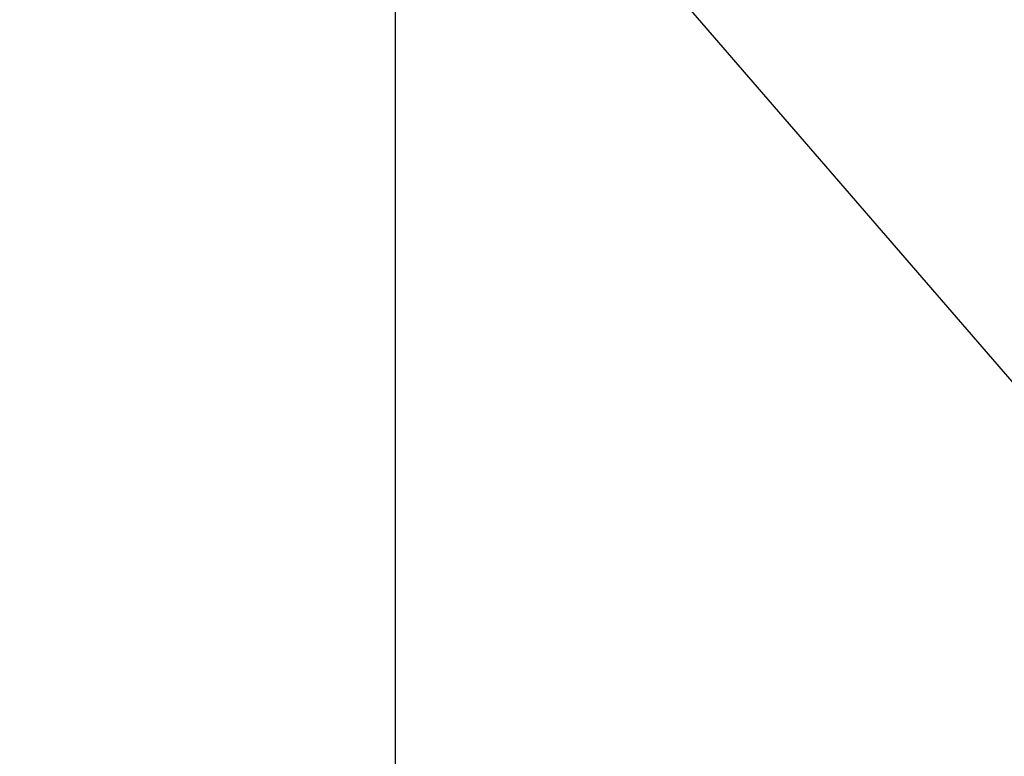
# Model space of a CAD drawing. Extents: x -89225 to 110569, y 13360 to 87647.
# Tile 76 of 256: x 6672 to 7921, y 76009 to 76944. Entities that reach past the tile are written whole.
import ezdxf

# ---------------------------------------------------------------- set-up
doc = ezdxf.new("R2010")
doc.units = 0
doc.layers.add('4', color=4, linetype='Continuous', lineweight=25)
for name, color, linetype in [('Beluchtingstank', 253, 'Continuous'), ('Iv-Lines 035', 4, 'Continuous'), ('Iv-Lines 035 @ 100', 4, 'Continuous')]:
    doc.layers.add(name, color=color, linetype=linetype)
doc.styles.add('ISO', font='ISO.SHX')

# ---------------------------------------------------------------- blocks, each defined once
blk = doc.blocks.new('*U80')
blk.add_lwpolyline([(-7.441, -8.604), (0, 0)])
at = {"style": 'ISO'}
blk.add_attdef('NUMMER', (3.146, -0.835), '', height=1.8, dxfattribs=at)
blk = doc.blocks.new('*U560')
at = {"layer": 'Iv-Lines 035 @ 100', "xscale": -100, "yscale": 100, "zscale": 100, "rotation": 180}
blk.add_blockref('*U80', (8022.6, 76377.7), dxfattribs=at)

msp = doc.modelspace()

# ---------------------------------------------------------------- linework, layer by layer
at = {"layer": '4', "ltscale": 0.5}
msp.add_line((7148.2, 54909.4), (7148.2, 84803.7), dxfattribs=at)
at = {"layer": 'Beluchtingstank', "lineweight": 9, "ltscale": 0.01}
for radius, end in [(6774.8, 250.20098), (6574.8, 251.42135), (6475.2, 252.05749)]:
    msp.add_arc((8275.9, 77462.9), radius, 90, end, dxfattribs=at)

# ---------------------------------------------------------------- block references
at = {"layer": 'Iv-Lines 035'}
msp.add_blockref('*U560', (0, 0), dxfattribs=at)

doc.saveas('drawing.dxf')
